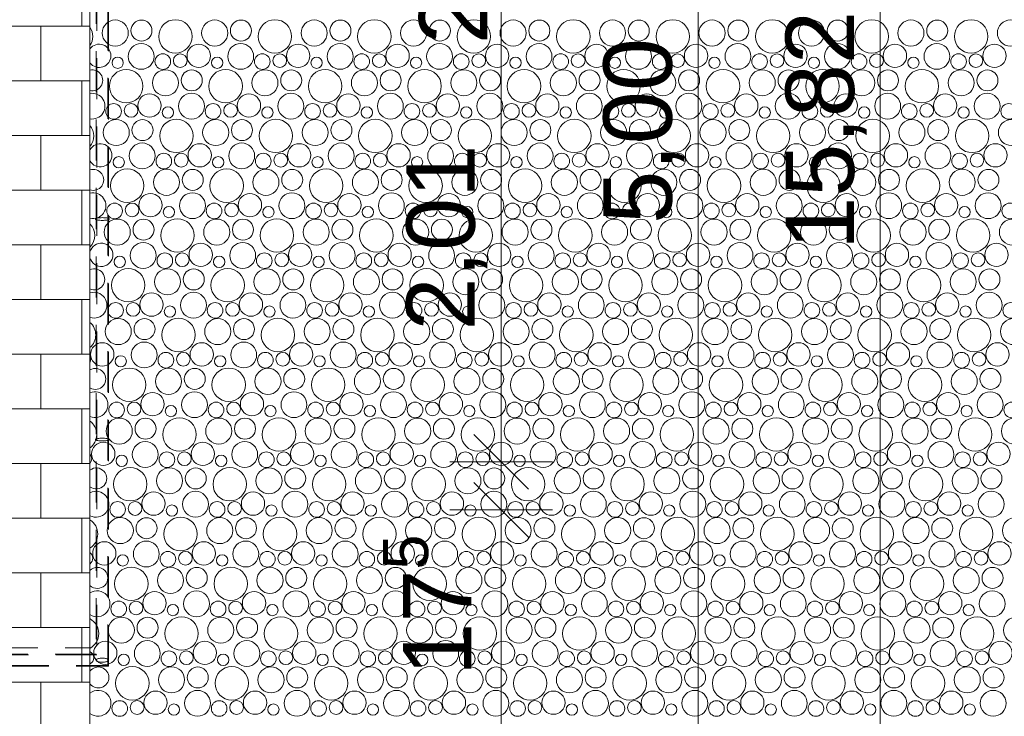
# Model space of a CAD drawing. Header units: metres. Extents: x -167 to 262, y -186 to 508.
# Tile 182 of 256: x 59.21 to 62.81, y 33.95 to 36.5. Entities that reach past the tile are written whole.
import ezdxf

# ---------------------------------------------------------------- set-up
doc = ezdxf.new("R2010")
doc.units = ezdxf.units.M
doc.header["$MEASUREMENT"] = 0
doc.linetypes.add('Punktlinie eng', pattern=[0.025, 0, -0.025])
doc.linetypes.add('Strichlinie eng', pattern=[0.23, 0.15, -0.08])
for name, color, linetype in [('20 Decke', 7, 'Continuous'), ('40 Absturzsicherung', 7, 'Continuous'), ('60 Auffüllung', 7, 'Continuous'), ('94 Genehmigungsplanung Bemaßung', 7, 'Continuous')]:
    doc.layers.add(name, color=color, linetype=linetype)
doc.styles.add('ERSTELLTER_STIL_1', font='arial.ttf')
doc.dimstyles.new('ERSTELLTER_STIL__2', dxfattribs={"dimtxt": 0.25, "dimasz": 0.19, "dimexe": 0.18, "dimexo": 0.1, "dimgap": 0, "dimtad": 1, "dimzin": 0, "dimdsep": 46, "dimtxsty": 'ERSTELLTER_STIL_1', "dimblk": 'ARROWHEAD_6', "dimblk1": 'ARROWHEAD_6', "dimblk2": 'ARROWHEAD_6', "dimcen": 0.09, "dimclrd": 7, "dimclre": 7, "dimclrt": 7, "dimazin": 0, "dimtfac": 1, "dimtdec": 4, "dimtmove": 0, "dimatfit": 3, "dimfxl": 1, "dimtolj": 1, "dimtzin": 0, "dimarcsym": 0})

# ---------------------------------------------------------------- blocks, each defined once
blk = doc.blocks.new('*X54', base_point=(27236.1321, 33357.279))
at = {"layer": '60 Auffüllung', "color": 7, "linetype": 'Continuous', "lineweight": 18, "true_color": 0xefefef}
for centre, radius in [((59.5548, 36.454), 0.0477), ((59.6508, 36.4628), 0.0384), ((59.7749, 36.4416), 0.0612), ((59.9185, 36.454), 0.0477), ((60.0145, 36.4628), 0.0384), ((60.1386, 36.4416), 0.0612), ((60.2822, 36.454), 0.0477), ((60.3782, 36.4628), 0.0384), ((60.5023, 36.4416), 0.0612), ((60.6459, 36.454), 0.0477), ((60.7419, 36.4628), 0.0384), ((60.866, 36.4416), 0.0612), ((61.0096, 36.454), 0.0477), ((61.1056, 36.4628), 0.0384), ((61.2297, 36.4416), 0.0612), ((61.3733, 36.454), 0.0477), ((61.4693, 36.4628), 0.0384), ((61.5935, 36.4416), 0.0612), ((61.737, 36.454), 0.0477), ((61.8331, 36.4628), 0.0384), ((61.9572, 36.4416), 0.0612), ((62.1007, 36.454), 0.0477), ((62.1968, 36.4628), 0.0384), ((62.3209, 36.4416), 0.0612), ((62.4644, 36.454), 0.0477), ((62.5605, 36.4628), 0.0384), ((62.6846, 36.4416), 0.0612), ((62.8281, 36.454), 0.0477), ((59.6498, 36.3685), 0.0473), ((59.86, 36.3706), 0.0426), ((60.0135, 36.3685), 0.0473), ((60.2237, 36.3706), 0.0426), ((60.3772, 36.3685), 0.0473), ((60.5874, 36.3706), 0.0426), ((60.7409, 36.3685), 0.0473), ((60.9511, 36.3706), 0.0426), ((61.1046, 36.3685), 0.0473), ((61.3149, 36.3706), 0.0426), ((61.4683, 36.3685), 0.0473), ((61.6786, 36.3706), 0.0426), ((61.832, 36.3685), 0.0473), ((62.0423, 36.3706), 0.0426), ((62.1957, 36.3685), 0.0473), ((62.406, 36.3706), 0.0426), ((62.5595, 36.3685), 0.0473), ((62.7697, 36.3706), 0.0426), ((59.5637, 36.3452), 0.0207), ((59.7288, 36.3494), 0.0286), ((59.7926, 36.3529), 0.0251), ((59.9274, 36.3452), 0.0207), ((60.0925, 36.3494), 0.0286), ((60.1564, 36.3529), 0.0251), ((60.2911, 36.3452), 0.0207), ((60.4562, 36.3494), 0.0286), ((60.5201, 36.3529), 0.0251), ((60.6548, 36.3452), 0.0207), ((60.8199, 36.3494), 0.0286), ((60.8838, 36.3529), 0.0251), ((61.0185, 36.3452), 0.0207), ((61.1837, 36.3494), 0.0286), ((61.2475, 36.3529), 0.0251), ((61.3822, 36.3452), 0.0207), ((61.5474, 36.3494), 0.0286), ((61.6112, 36.3529), 0.0251), ((61.7459, 36.3452), 0.0207), ((61.9111, 36.3494), 0.0286), ((61.9749, 36.3529), 0.0251), ((62.1096, 36.3452), 0.0207), ((62.2748, 36.3494), 0.0286), ((62.3386, 36.3529), 0.0251), ((62.4733, 36.3452), 0.0207), ((62.6385, 36.3494), 0.0286), ((62.7023, 36.3529), 0.0251), ((59.5949, 36.2596), 0.0612), ((59.7385, 36.272), 0.0477), ((59.8345, 36.2808), 0.0384), ((59.9586, 36.2596), 0.0612), ((60.1022, 36.272), 0.0477), ((60.1982, 36.2808), 0.0384), ((60.3223, 36.2596), 0.0612), ((60.4659, 36.272), 0.0477), ((60.5619, 36.2808), 0.0384), ((60.686, 36.2596), 0.0612), ((60.8296, 36.272), 0.0477), ((60.9256, 36.2808), 0.0384), ((61.0497, 36.2596), 0.0612), ((61.1933, 36.272), 0.0477), ((61.2893, 36.2808), 0.0384), ((61.4135, 36.2596), 0.0612), ((61.557, 36.272), 0.0477), ((61.6531, 36.2808), 0.0384), ((61.7772, 36.2596), 0.0612), ((61.9207, 36.272), 0.0477), ((62.0168, 36.2808), 0.0384), ((62.1409, 36.2596), 0.0612), ((62.2844, 36.272), 0.0477), ((62.3805, 36.2808), 0.0384), ((62.5046, 36.2596), 0.0612), ((62.6481, 36.272), 0.0477), ((62.7442, 36.2808), 0.0384), ((59.68, 36.1887), 0.0426), ((59.8335, 36.1865), 0.0473), ((60.0437, 36.1887), 0.0426), ((60.1972, 36.1865), 0.0473), ((60.4074, 36.1887), 0.0426), ((60.5609, 36.1865), 0.0473), ((60.7711, 36.1887), 0.0426), ((60.9246, 36.1865), 0.0473), ((61.1349, 36.1887), 0.0426), ((61.2883, 36.1865), 0.0473), ((61.4986, 36.1887), 0.0426), ((61.652, 36.1865), 0.0473), ((61.8623, 36.1887), 0.0426), ((62.0157, 36.1865), 0.0473), ((62.226, 36.1887), 0.0426), ((62.3795, 36.1865), 0.0473), ((62.5897, 36.1887), 0.0426), ((62.7432, 36.1865), 0.0473), ((59.5488, 36.1674), 0.0286), ((59.6126, 36.1709), 0.0251), ((59.9125, 36.1674), 0.0286), ((59.9764, 36.1709), 0.0251), ((60.2762, 36.1674), 0.0286), ((60.3401, 36.1709), 0.0251), ((60.6399, 36.1674), 0.0286), ((60.7038, 36.1709), 0.0251), ((61.0037, 36.1674), 0.0286), ((61.0675, 36.1709), 0.0251), ((61.3674, 36.1674), 0.0286), ((61.4312, 36.1709), 0.0251), ((61.7311, 36.1674), 0.0286), ((61.7949, 36.1709), 0.0251), ((62.0948, 36.1674), 0.0286), ((62.1586, 36.1709), 0.0251), ((62.4585, 36.1674), 0.0286), ((62.5223, 36.1709), 0.0251), ((62.8222, 36.1674), 0.0286), ((59.7474, 36.1632), 0.0207), ((60.1111, 36.1632), 0.0207), ((60.4748, 36.1632), 0.0207), ((60.8385, 36.1632), 0.0207), ((61.2022, 36.1632), 0.0207), ((61.5659, 36.1632), 0.0207), ((61.9296, 36.1632), 0.0207), ((62.2933, 36.1632), 0.0207), ((62.6571, 36.1632), 0.0207), ((59.5585, 36.09), 0.0477), ((59.6545, 36.0988), 0.0384), ((59.7786, 36.0776), 0.0612), ((59.9222, 36.09), 0.0477), ((60.0182, 36.0988), 0.0384), ((60.1423, 36.0776), 0.0612), ((60.2859, 36.09), 0.0477), ((60.3819, 36.0988), 0.0384), ((60.506, 36.0776), 0.0612), ((60.6496, 36.09), 0.0477), ((60.7456, 36.0988), 0.0384), ((60.8697, 36.0776), 0.0612), ((61.0133, 36.09), 0.0477), ((61.1093, 36.0988), 0.0384), ((61.2335, 36.0776), 0.0612), ((61.377, 36.09), 0.0477), ((61.4731, 36.0988), 0.0384), ((61.5972, 36.0776), 0.0612), ((61.7407, 36.09), 0.0477), ((61.8368, 36.0988), 0.0384), ((61.9609, 36.0776), 0.0612), ((62.1044, 36.09), 0.0477), ((62.2005, 36.0988), 0.0384), ((62.3246, 36.0776), 0.0612), ((62.4681, 36.09), 0.0477), ((62.5642, 36.0988), 0.0384), ((62.6883, 36.0776), 0.0612), ((62.8319, 36.09), 0.0477), ((59.6535, 36.0045), 0.0473), ((59.8637, 36.0067), 0.0426), ((60.0172, 36.0045), 0.0473), ((60.2274, 36.0067), 0.0426), ((60.3809, 36.0045), 0.0473), ((60.5911, 36.0067), 0.0426), ((60.7446, 36.0045), 0.0473), ((60.9549, 36.0067), 0.0426), ((61.1083, 36.0045), 0.0473), ((61.3186, 36.0067), 0.0426), ((61.472, 36.0045), 0.0473), ((61.6823, 36.0067), 0.0426), ((61.8357, 36.0045), 0.0473), ((62.046, 36.0067), 0.0426), ((62.1995, 36.0045), 0.0473), ((62.4097, 36.0067), 0.0426), ((62.5632, 36.0045), 0.0473), ((62.7734, 36.0067), 0.0426), ((59.7325, 35.9854), 0.0286), ((59.7964, 35.9889), 0.0251), ((60.0962, 35.9854), 0.0286), ((60.1601, 35.9889), 0.0251), ((60.4599, 35.9854), 0.0286), ((60.5238, 35.9889), 0.0251), ((60.8237, 35.9854), 0.0286), ((60.8875, 35.9889), 0.0251), ((61.1874, 35.9854), 0.0286), ((61.2512, 35.9889), 0.0251), ((61.5511, 35.9854), 0.0286), ((61.6149, 35.9889), 0.0251), ((61.9148, 35.9854), 0.0286), ((61.9786, 35.9889), 0.0251), ((62.2785, 35.9854), 0.0286), ((62.3423, 35.9889), 0.0251), ((62.6422, 35.9854), 0.0286), ((62.706, 35.9889), 0.0251), ((59.5674, 35.9812), 0.0207), ((59.9311, 35.9812), 0.0207), ((60.2948, 35.9812), 0.0207), ((60.6585, 35.9812), 0.0207), ((61.0222, 35.9812), 0.0207), ((61.3859, 35.9812), 0.0207), ((61.7496, 35.9812), 0.0207), ((62.1133, 35.9812), 0.0207), ((62.4771, 35.9812), 0.0207), ((59.5986, 35.8956), 0.0612), ((59.7422, 35.908), 0.0477), ((59.8382, 35.9169), 0.0384), ((59.9623, 35.8956), 0.0612), ((60.1059, 35.908), 0.0477), ((60.2019, 35.9169), 0.0384), ((60.326, 35.8956), 0.0612), ((60.4696, 35.908), 0.0477), ((60.5656, 35.9169), 0.0384), ((60.6897, 35.8956), 0.0612), ((60.8333, 35.908), 0.0477), ((60.9293, 35.9169), 0.0384), ((61.0535, 35.8956), 0.0612), ((61.197, 35.908), 0.0477), ((61.2931, 35.9169), 0.0384), ((61.4172, 35.8956), 0.0612), ((61.5607, 35.908), 0.0477), ((61.6568, 35.9169), 0.0384), ((61.7809, 35.8956), 0.0612), ((61.9244, 35.908), 0.0477), ((62.0205, 35.9169), 0.0384), ((62.1446, 35.8956), 0.0612), ((62.2881, 35.908), 0.0477), ((62.3842, 35.9169), 0.0384), ((62.5083, 35.8956), 0.0612), ((62.6519, 35.908), 0.0477), ((62.7479, 35.9169), 0.0384), ((59.6837, 35.8247), 0.0426), ((59.8372, 35.8225), 0.0473), ((60.0474, 35.8247), 0.0426), ((60.2009, 35.8225), 0.0473), ((60.4111, 35.8247), 0.0426), ((60.5646, 35.8225), 0.0473), ((60.7749, 35.8247), 0.0426), ((60.9283, 35.8225), 0.0473), ((61.1386, 35.8247), 0.0426), ((61.292, 35.8225), 0.0473), ((61.5023, 35.8247), 0.0426), ((61.6557, 35.8225), 0.0473), ((61.866, 35.8247), 0.0426), ((62.0195, 35.8225), 0.0473), ((62.2297, 35.8247), 0.0426), ((62.3832, 35.8225), 0.0473), ((62.5934, 35.8247), 0.0426), ((62.7469, 35.8225), 0.0473), ((59.5525, 35.8034), 0.0286), ((59.6164, 35.8069), 0.0251), ((59.9162, 35.8034), 0.0286), ((59.9801, 35.8069), 0.0251), ((60.2799, 35.8034), 0.0286), ((60.3438, 35.8069), 0.0251), ((60.6437, 35.8034), 0.0286), ((60.7075, 35.8069), 0.0251), ((61.0074, 35.8034), 0.0286), ((61.0712, 35.8069), 0.0251), ((61.3711, 35.8034), 0.0286), ((61.4349, 35.8069), 0.0251), ((61.7348, 35.8034), 0.0286), ((61.7986, 35.8069), 0.0251), ((62.0985, 35.8034), 0.0286), ((62.1623, 35.8069), 0.0251), ((62.4622, 35.8034), 0.0286), ((62.526, 35.8069), 0.0251), ((62.8259, 35.8034), 0.0286), ((59.7511, 35.7992), 0.0207), ((60.1148, 35.7992), 0.0207), ((60.4785, 35.7992), 0.0207), ((60.8422, 35.7992), 0.0207), ((61.2059, 35.7992), 0.0207), ((61.5696, 35.7992), 0.0207), ((61.9333, 35.7992), 0.0207), ((62.2971, 35.7992), 0.0207), ((62.6608, 35.7992), 0.0207), ((59.5622, 35.726), 0.0477), ((59.6582, 35.7349), 0.0384), ((59.7823, 35.7136), 0.0612), ((59.9259, 35.726), 0.0477), ((60.0219, 35.7349), 0.0384), ((60.146, 35.7136), 0.0612), ((60.2896, 35.726), 0.0477), ((60.3856, 35.7349), 0.0384), ((60.5097, 35.7136), 0.0612), ((60.6533, 35.726), 0.0477), ((60.7493, 35.7349), 0.0384), ((60.8735, 35.7136), 0.0612), ((61.017, 35.726), 0.0477), ((61.1131, 35.7349), 0.0384), ((61.2372, 35.7136), 0.0612), ((61.3807, 35.726), 0.0477), ((61.4768, 35.7349), 0.0384), ((61.6009, 35.7136), 0.0612), ((61.7444, 35.726), 0.0477), ((61.8405, 35.7349), 0.0384), ((61.9646, 35.7136), 0.0612), ((62.1081, 35.726), 0.0477), ((62.2042, 35.7349), 0.0384), ((62.3283, 35.7136), 0.0612), ((62.4719, 35.726), 0.0477), ((62.5679, 35.7349), 0.0384), ((62.692, 35.7136), 0.0612), ((62.8356, 35.726), 0.0477), ((59.6572, 35.6405), 0.0473), ((59.8674, 35.6427), 0.0426), ((60.0209, 35.6405), 0.0473), ((60.2311, 35.6427), 0.0426), ((60.3846, 35.6405), 0.0473), ((60.5949, 35.6427), 0.0426), ((60.7483, 35.6405), 0.0473), ((60.9586, 35.6427), 0.0426), ((61.112, 35.6405), 0.0473), ((61.3223, 35.6427), 0.0426), ((61.4757, 35.6405), 0.0473), ((61.686, 35.6427), 0.0426), ((61.8395, 35.6405), 0.0473), ((62.0497, 35.6427), 0.0426), ((62.2032, 35.6405), 0.0473), ((62.4134, 35.6427), 0.0426), ((62.5669, 35.6405), 0.0473), ((62.7771, 35.6427), 0.0426), ((59.7362, 35.6214), 0.0286), ((59.8001, 35.6249), 0.0251), ((60.0999, 35.6214), 0.0286), ((60.1638, 35.6249), 0.0251), ((60.4637, 35.6214), 0.0286), ((60.5275, 35.6249), 0.0251), ((60.8274, 35.6214), 0.0286), ((60.8912, 35.6249), 0.0251), ((61.1911, 35.6214), 0.0286), ((61.2549, 35.6249), 0.0251), ((61.5548, 35.6214), 0.0286), ((61.6186, 35.6249), 0.0251), ((61.9185, 35.6214), 0.0286), ((61.9823, 35.6249), 0.0251), ((62.2822, 35.6214), 0.0286), ((62.346, 35.6249), 0.0251), ((62.6459, 35.6214), 0.0286), ((62.7097, 35.6249), 0.0251), ((59.5711, 35.6172), 0.0207), ((59.9348, 35.6172), 0.0207), ((60.2985, 35.6172), 0.0207), ((60.6622, 35.6172), 0.0207), ((61.0259, 35.6172), 0.0207), ((61.3896, 35.6172), 0.0207), ((61.7533, 35.6172), 0.0207), ((62.1171, 35.6172), 0.0207), ((62.4808, 35.6172), 0.0207), ((59.6023, 35.5316), 0.0612), ((59.7459, 35.544), 0.0477), ((59.8419, 35.5529), 0.0384), ((59.966, 35.5316), 0.0612), ((60.1096, 35.544), 0.0477), ((60.2056, 35.5529), 0.0384), ((60.3297, 35.5316), 0.0612), ((60.4733, 35.544), 0.0477), ((60.5693, 35.5529), 0.0384), ((60.6935, 35.5316), 0.0612), ((60.837, 35.544), 0.0477), ((60.9331, 35.5529), 0.0384), ((61.0572, 35.5316), 0.0612), ((61.2007, 35.544), 0.0477), ((61.2968, 35.5529), 0.0384), ((61.4209, 35.5316), 0.0612), ((61.5644, 35.544), 0.0477), ((61.6605, 35.5529), 0.0384), ((61.7846, 35.5316), 0.0612), ((61.9281, 35.544), 0.0477), ((62.0242, 35.5529), 0.0384), ((62.1483, 35.5316), 0.0612), ((62.2919, 35.544), 0.0477), ((62.3879, 35.5529), 0.0384), ((62.512, 35.5316), 0.0612), ((62.6556, 35.544), 0.0477), ((62.7516, 35.5529), 0.0384), ((59.6874, 35.4607), 0.0426), ((59.8409, 35.4585), 0.0473), ((60.0511, 35.4607), 0.0426), ((60.2046, 35.4585), 0.0473), ((60.4149, 35.4607), 0.0426), ((60.5683, 35.4585), 0.0473), ((60.7786, 35.4607), 0.0426), ((60.932, 35.4585), 0.0473), ((61.1423, 35.4607), 0.0426), ((61.2957, 35.4585), 0.0473), ((61.506, 35.4607), 0.0426), ((61.6595, 35.4585), 0.0473), ((61.8697, 35.4607), 0.0426), ((62.0232, 35.4585), 0.0473), ((62.2334, 35.4607), 0.0426), ((62.3869, 35.4585), 0.0473), ((62.5971, 35.4607), 0.0426), ((62.7506, 35.4585), 0.0473), ((59.5562, 35.4394), 0.0286), ((59.6201, 35.4429), 0.0251), ((59.9199, 35.4394), 0.0286), ((59.9838, 35.4429), 0.0251), ((60.2837, 35.4394), 0.0286), ((60.3475, 35.4429), 0.0251), ((60.6474, 35.4394), 0.0286), ((60.7112, 35.4429), 0.0251), ((61.0111, 35.4394), 0.0286), ((61.0749, 35.4429), 0.0251), ((61.3748, 35.4394), 0.0286), ((61.4386, 35.4429), 0.0251), ((61.7385, 35.4394), 0.0286), ((61.8023, 35.4429), 0.0251), ((62.1022, 35.4394), 0.0286), ((62.166, 35.4429), 0.0251), ((62.4659, 35.4394), 0.0286), ((62.5297, 35.4429), 0.0251), ((62.8296, 35.4394), 0.0286), ((59.7548, 35.4352), 0.0207), ((60.1185, 35.4352), 0.0207), ((60.4822, 35.4352), 0.0207), ((60.8459, 35.4352), 0.0207), ((61.2096, 35.4352), 0.0207), ((61.5733, 35.4352), 0.0207), ((61.9371, 35.4352), 0.0207), ((62.3008, 35.4352), 0.0207), ((62.6645, 35.4352), 0.0207), ((59.5659, 35.362), 0.0477), ((59.6619, 35.3709), 0.0384), ((59.786, 35.3496), 0.0612), ((59.9296, 35.362), 0.0477), ((60.0256, 35.3709), 0.0384), ((60.1497, 35.3496), 0.0612), ((60.2933, 35.362), 0.0477), ((60.3893, 35.3709), 0.0384), ((60.5135, 35.3496), 0.0612), ((60.657, 35.362), 0.0477), ((60.7531, 35.3709), 0.0384), ((60.8772, 35.3496), 0.0612), ((61.0207, 35.362), 0.0477), ((61.1168, 35.3709), 0.0384), ((61.2409, 35.3496), 0.0612), ((61.3844, 35.362), 0.0477), ((61.4805, 35.3709), 0.0384), ((61.6046, 35.3496), 0.0612), ((61.7481, 35.362), 0.0477), ((61.8442, 35.3709), 0.0384), ((61.9683, 35.3496), 0.0612), ((62.1119, 35.362), 0.0477), ((62.2079, 35.3709), 0.0384), ((62.332, 35.3496), 0.0612), ((62.4756, 35.362), 0.0477), ((62.5716, 35.3709), 0.0384), ((62.6957, 35.3496), 0.0612), ((62.8393, 35.362), 0.0477), ((59.5074, 35.2787), 0.0426), ((59.6609, 35.2765), 0.0473), ((59.8711, 35.2787), 0.0426), ((60.0246, 35.2765), 0.0473), ((60.2349, 35.2787), 0.0426), ((60.3883, 35.2765), 0.0473), ((60.5986, 35.2787), 0.0426), ((60.752, 35.2765), 0.0473), ((60.9623, 35.2787), 0.0426), ((61.1157, 35.2765), 0.0473), ((61.326, 35.2787), 0.0426), ((61.4795, 35.2765), 0.0473), ((61.6897, 35.2787), 0.0426), ((61.8432, 35.2765), 0.0473), ((62.0534, 35.2787), 0.0426), ((62.2069, 35.2765), 0.0473), ((62.4171, 35.2787), 0.0426), ((62.5706, 35.2765), 0.0473), ((62.7808, 35.2787), 0.0426), ((59.7399, 35.2574), 0.0286), ((59.8038, 35.2609), 0.0251), ((60.1037, 35.2574), 0.0286), ((60.1675, 35.2609), 0.0251), ((60.4674, 35.2574), 0.0286), ((60.5312, 35.2609), 0.0251), ((60.8311, 35.2574), 0.0286), ((60.8949, 35.2609), 0.0251), ((61.1948, 35.2574), 0.0286), ((61.2586, 35.2609), 0.0251), ((61.5585, 35.2574), 0.0286), ((61.6223, 35.2609), 0.0251), ((61.9222, 35.2574), 0.0286), ((61.986, 35.2609), 0.0251), ((62.2859, 35.2574), 0.0286), ((62.3497, 35.2609), 0.0251), ((62.6496, 35.2574), 0.0286), ((62.7134, 35.2609), 0.0251), ((59.5748, 35.2532), 0.0207), ((59.9385, 35.2532), 0.0207), ((60.3022, 35.2532), 0.0207), ((60.6659, 35.2532), 0.0207), ((61.0296, 35.2532), 0.0207), ((61.3933, 35.2532), 0.0207), ((61.7571, 35.2532), 0.0207), ((62.1208, 35.2532), 0.0207), ((62.4845, 35.2532), 0.0207), ((59.606, 35.1676), 0.0612), ((59.7496, 35.18), 0.0477), ((59.8456, 35.1889), 0.0384), ((59.9697, 35.1676), 0.0612), ((60.1133, 35.18), 0.0477), ((60.2093, 35.1889), 0.0384), ((60.3335, 35.1676), 0.0612), ((60.477, 35.18), 0.0477), ((60.5731, 35.1889), 0.0384), ((60.6972, 35.1676), 0.0612), ((60.8407, 35.18), 0.0477), ((60.9368, 35.1889), 0.0384), ((61.0609, 35.1676), 0.0612), ((61.2044, 35.18), 0.0477), ((61.3005, 35.1889), 0.0384), ((61.4246, 35.1676), 0.0612), ((61.5681, 35.18), 0.0477), ((61.6642, 35.1889), 0.0384), ((61.7883, 35.1676), 0.0612), ((61.9319, 35.18), 0.0477), ((62.0279, 35.1889), 0.0384), ((62.152, 35.1676), 0.0612), ((62.2956, 35.18), 0.0477), ((62.3916, 35.1889), 0.0384), ((62.5157, 35.1676), 0.0612), ((62.6593, 35.18), 0.0477), ((62.7553, 35.1889), 0.0384), ((59.8446, 35.0945), 0.0473), ((60.2083, 35.0945), 0.0473), ((60.572, 35.0945), 0.0473), ((60.9357, 35.0945), 0.0473), ((61.2995, 35.0945), 0.0473), ((61.6632, 35.0945), 0.0473), ((62.0269, 35.0945), 0.0473), ((62.3906, 35.0945), 0.0473), ((62.7543, 35.0945), 0.0473), ((59.6911, 35.0967), 0.0426), ((60.0549, 35.0967), 0.0426), ((60.4186, 35.0967), 0.0426), ((60.7823, 35.0967), 0.0426), ((61.146, 35.0967), 0.0426), ((61.5097, 35.0967), 0.0426), ((61.8734, 35.0967), 0.0426), ((62.2371, 35.0967), 0.0426), ((62.6008, 35.0967), 0.0426), ((59.5599, 35.0754), 0.0286), ((59.6238, 35.0789), 0.0251), ((59.7585, 35.0713), 0.0207), ((59.9237, 35.0754), 0.0286), ((59.9875, 35.0789), 0.0251), ((60.1222, 35.0713), 0.0207), ((60.2874, 35.0754), 0.0286), ((60.3512, 35.0789), 0.0251), ((60.4859, 35.0713), 0.0207), ((60.6511, 35.0754), 0.0286), ((60.7149, 35.0789), 0.0251), ((60.8496, 35.0713), 0.0207), ((61.0148, 35.0754), 0.0286), ((61.0786, 35.0789), 0.0251), ((61.2133, 35.0713), 0.0207), ((61.3785, 35.0754), 0.0286), ((61.4423, 35.0789), 0.0251), ((61.5771, 35.0713), 0.0207), ((61.7422, 35.0754), 0.0286), ((61.806, 35.0789), 0.0251), ((61.9408, 35.0713), 0.0207), ((62.1059, 35.0754), 0.0286), ((62.1697, 35.0789), 0.0251), ((62.3045, 35.0713), 0.0207), ((62.4696, 35.0754), 0.0286), ((62.5334, 35.0789), 0.0251), ((62.6682, 35.0713), 0.0207), ((62.8333, 35.0754), 0.0286), ((59.5696, 34.9981), 0.0477), ((59.6656, 35.0069), 0.0384), ((59.7897, 34.9856), 0.0612), ((59.9333, 34.9981), 0.0477), ((60.0293, 35.0069), 0.0384), ((60.1535, 34.9856), 0.0612), ((60.297, 34.9981), 0.0477), ((60.3931, 35.0069), 0.0384), ((60.5172, 34.9856), 0.0612), ((60.6607, 34.9981), 0.0477), ((60.7568, 35.0069), 0.0384), ((60.8809, 34.9856), 0.0612), ((61.0244, 34.9981), 0.0477), ((61.1205, 35.0069), 0.0384), ((61.2446, 34.9856), 0.0612), ((61.3881, 34.9981), 0.0477), ((61.4842, 35.0069), 0.0384), ((61.6083, 34.9856), 0.0612), ((61.7519, 34.9981), 0.0477), ((61.8479, 35.0069), 0.0384), ((61.972, 34.9856), 0.0612), ((62.1156, 34.9981), 0.0477), ((62.2116, 35.0069), 0.0384), ((62.3357, 34.9856), 0.0612), ((62.4793, 34.9981), 0.0477), ((62.5753, 35.0069), 0.0384), ((62.6994, 34.9856), 0.0612), ((62.843, 34.9981), 0.0477), ((59.5111, 34.9147), 0.0426), ((59.6646, 34.9125), 0.0473), ((59.8749, 34.9147), 0.0426), ((60.0283, 34.9125), 0.0473), ((60.2386, 34.9147), 0.0426), ((60.392, 34.9125), 0.0473), ((60.6023, 34.9147), 0.0426), ((60.7557, 34.9125), 0.0473), ((60.966, 34.9147), 0.0426), ((61.1195, 34.9125), 0.0473), ((61.3297, 34.9147), 0.0426), ((61.4832, 34.9125), 0.0473), ((61.6934, 34.9147), 0.0426), ((61.8469, 34.9125), 0.0473), ((62.0571, 34.9147), 0.0426), ((62.2106, 34.9125), 0.0473), ((62.4208, 34.9147), 0.0426), ((62.5743, 34.9125), 0.0473), ((62.7845, 34.9147), 0.0426), ((59.5785, 34.8893), 0.0207), ((59.7437, 34.8934), 0.0286), ((59.8075, 34.8969), 0.0251), ((59.9422, 34.8893), 0.0207), ((60.1074, 34.8934), 0.0286), ((60.1712, 34.8969), 0.0251), ((60.3059, 34.8893), 0.0207), ((60.4711, 34.8934), 0.0286), ((60.5349, 34.8969), 0.0251), ((60.6696, 34.8893), 0.0207), ((60.8348, 34.8934), 0.0286), ((60.8986, 34.8969), 0.0251), ((61.0333, 34.8893), 0.0207), ((61.1985, 34.8934), 0.0286), ((61.2623, 34.8969), 0.0251), ((61.3971, 34.8893), 0.0207), ((61.5622, 34.8934), 0.0286), ((61.626, 34.8969), 0.0251), ((61.7608, 34.8893), 0.0207), ((61.9259, 34.8934), 0.0286), ((61.9897, 34.8969), 0.0251), ((62.1245, 34.8893), 0.0207), ((62.2896, 34.8934), 0.0286), ((62.3534, 34.8969), 0.0251), ((62.4882, 34.8893), 0.0207), ((62.6533, 34.8934), 0.0286), ((62.7171, 34.8969), 0.0251), ((59.6097, 34.8036), 0.0612), ((59.7533, 34.8161), 0.0477), ((59.8493, 34.8249), 0.0384), ((59.9735, 34.8036), 0.0612), ((60.117, 34.8161), 0.0477), ((60.2131, 34.8249), 0.0384), ((60.3372, 34.8036), 0.0612), ((60.4807, 34.8161), 0.0477), ((60.5768, 34.8249), 0.0384), ((60.7009, 34.8036), 0.0612), ((60.8444, 34.8161), 0.0477), ((60.9405, 34.8249), 0.0384), ((61.0646, 34.8036), 0.0612), ((61.2081, 34.8161), 0.0477), ((61.3042, 34.8249), 0.0384), ((61.4283, 34.8036), 0.0612), ((61.5719, 34.8161), 0.0477), ((61.6679, 34.8249), 0.0384), ((61.792, 34.8036), 0.0612), ((61.9356, 34.8161), 0.0477), ((62.0316, 34.8249), 0.0384), ((62.1557, 34.8036), 0.0612), ((62.2993, 34.8161), 0.0477), ((62.3953, 34.8249), 0.0384), ((62.5194, 34.8036), 0.0612), ((62.663, 34.8161), 0.0477), ((62.759, 34.8249), 0.0384), ((59.6949, 34.7327), 0.0426), ((59.8483, 34.7305), 0.0473), ((60.0586, 34.7327), 0.0426), ((60.212, 34.7305), 0.0473), ((60.4223, 34.7327), 0.0426), ((60.5757, 34.7305), 0.0473), ((60.786, 34.7327), 0.0426), ((60.9395, 34.7305), 0.0473), ((61.1497, 34.7327), 0.0426), ((61.3032, 34.7305), 0.0473), ((61.5134, 34.7327), 0.0426), ((61.6669, 34.7305), 0.0473), ((61.8771, 34.7327), 0.0426), ((62.0306, 34.7305), 0.0473), ((62.2408, 34.7327), 0.0426), ((62.3943, 34.7305), 0.0473), ((62.6045, 34.7327), 0.0426), ((62.758, 34.7305), 0.0473), ((59.5637, 34.7114), 0.0286), ((59.6275, 34.715), 0.0251), ((59.7622, 34.7073), 0.0207), ((59.9274, 34.7114), 0.0286), ((59.9912, 34.715), 0.0251), ((60.1259, 34.7073), 0.0207), ((60.2911, 34.7114), 0.0286), ((60.3549, 34.715), 0.0251), ((60.4896, 34.7073), 0.0207), ((60.6548, 34.7114), 0.0286), ((60.7186, 34.715), 0.0251), ((60.8533, 34.7073), 0.0207), ((61.0185, 34.7114), 0.0286), ((61.0823, 34.715), 0.0251), ((61.2171, 34.7073), 0.0207), ((61.3822, 34.7114), 0.0286), ((61.446, 34.715), 0.0251), ((61.5808, 34.7073), 0.0207), ((61.7459, 34.7114), 0.0286), ((61.8097, 34.715), 0.0251), ((61.9445, 34.7073), 0.0207), ((62.1096, 34.7114), 0.0286), ((62.1734, 34.715), 0.0251), ((62.3082, 34.7073), 0.0207), ((62.4733, 34.7114), 0.0286), ((62.5371, 34.715), 0.0251), ((62.6719, 34.7073), 0.0207), ((59.5733, 34.6341), 0.0477), ((59.6693, 34.6429), 0.0384), ((59.7935, 34.6216), 0.0612), ((59.937, 34.6341), 0.0477), ((60.0331, 34.6429), 0.0384), ((60.1572, 34.6216), 0.0612), ((60.3007, 34.6341), 0.0477), ((60.3968, 34.6429), 0.0384), ((60.5209, 34.6216), 0.0612), ((60.6644, 34.6341), 0.0477), ((60.7605, 34.6429), 0.0384), ((60.8846, 34.6216), 0.0612), ((61.0281, 34.6341), 0.0477), ((61.1242, 34.6429), 0.0384), ((61.2483, 34.6216), 0.0612), ((61.3919, 34.6341), 0.0477), ((61.4879, 34.6429), 0.0384), ((61.612, 34.6216), 0.0612), ((61.7556, 34.6341), 0.0477), ((61.8516, 34.6429), 0.0384), ((61.9757, 34.6216), 0.0612), ((62.1193, 34.6341), 0.0477), ((62.2153, 34.6429), 0.0384), ((62.3394, 34.6216), 0.0612), ((62.483, 34.6341), 0.0477), ((62.579, 34.6429), 0.0384), ((62.7031, 34.6216), 0.0612), ((62.8467, 34.6341), 0.0477), ((59.5149, 34.5507), 0.0426), ((59.6683, 34.5485), 0.0473), ((59.8786, 34.5507), 0.0426), ((60.032, 34.5485), 0.0473), ((60.2423, 34.5507), 0.0426), ((60.3957, 34.5485), 0.0473), ((60.606, 34.5507), 0.0426), ((60.7595, 34.5485), 0.0473), ((60.9697, 34.5507), 0.0426), ((61.1232, 34.5485), 0.0473), ((61.3334, 34.5507), 0.0426), ((61.4869, 34.5485), 0.0473), ((61.6971, 34.5507), 0.0426), ((61.8506, 34.5485), 0.0473), ((62.0608, 34.5507), 0.0426), ((62.2143, 34.5485), 0.0473), ((62.4245, 34.5507), 0.0426), ((62.578, 34.5485), 0.0473), ((62.7882, 34.5507), 0.0426), ((59.5822, 34.5253), 0.0207), ((59.7474, 34.5294), 0.0286), ((59.8112, 34.533), 0.0251), ((59.9459, 34.5253), 0.0207), ((60.1111, 34.5294), 0.0286), ((60.1749, 34.533), 0.0251), ((60.3096, 34.5253), 0.0207), ((60.4748, 34.5294), 0.0286), ((60.5386, 34.533), 0.0251), ((60.6733, 34.5253), 0.0207), ((60.8385, 34.5294), 0.0286), ((60.9023, 34.533), 0.0251), ((61.0371, 34.5253), 0.0207), ((61.2022, 34.5294), 0.0286), ((61.266, 34.533), 0.0251), ((61.4008, 34.5253), 0.0207), ((61.5659, 34.5294), 0.0286), ((61.6297, 34.533), 0.0251), ((61.7645, 34.5253), 0.0207), ((61.9296, 34.5294), 0.0286), ((61.9934, 34.533), 0.0251), ((62.1282, 34.5253), 0.0207), ((62.2933, 34.5294), 0.0286), ((62.3571, 34.533), 0.0251), ((62.4919, 34.5253), 0.0207), ((62.657, 34.5294), 0.0286), ((62.7208, 34.533), 0.0251), ((59.6135, 34.4396), 0.0612), ((59.757, 34.4521), 0.0477), ((59.8531, 34.4609), 0.0384), ((59.9772, 34.4396), 0.0612), ((60.1207, 34.4521), 0.0477), ((60.2168, 34.4609), 0.0384), ((60.3409, 34.4396), 0.0612), ((60.4844, 34.4521), 0.0477), ((60.5805, 34.4609), 0.0384), ((60.7046, 34.4396), 0.0612), ((60.8481, 34.4521), 0.0477), ((60.9442, 34.4609), 0.0384), ((61.0683, 34.4396), 0.0612), ((61.2119, 34.4521), 0.0477), ((61.3079, 34.4609), 0.0384), ((61.432, 34.4396), 0.0612), ((61.5756, 34.4521), 0.0477), ((61.6716, 34.4609), 0.0384), ((61.7957, 34.4396), 0.0612), ((61.9393, 34.4521), 0.0477), ((62.0353, 34.4609), 0.0384), ((62.1594, 34.4396), 0.0612), ((62.303, 34.4521), 0.0477), ((62.399, 34.4609), 0.0384), ((62.5231, 34.4396), 0.0612), ((62.6667, 34.4521), 0.0477), ((62.7627, 34.4609), 0.0384), ((59.6986, 34.3687), 0.0426), ((59.852, 34.3665), 0.0473), ((60.0623, 34.3687), 0.0426), ((60.2157, 34.3665), 0.0473), ((60.426, 34.3687), 0.0426), ((60.5795, 34.3665), 0.0473), ((60.7897, 34.3687), 0.0426), ((60.9432, 34.3665), 0.0473), ((61.1534, 34.3687), 0.0426), ((61.3069, 34.3665), 0.0473), ((61.5171, 34.3687), 0.0426), ((61.6706, 34.3665), 0.0473), ((61.8808, 34.3687), 0.0426), ((62.0343, 34.3665), 0.0473), ((62.2445, 34.3687), 0.0426), ((62.398, 34.3665), 0.0473), ((62.6082, 34.3687), 0.0426), ((62.7617, 34.3665), 0.0473), ((59.5674, 34.3474), 0.0286), ((59.6312, 34.351), 0.0251), ((59.7659, 34.3433), 0.0207), ((59.9311, 34.3474), 0.0286), ((59.9949, 34.351), 0.0251), ((60.1296, 34.3433), 0.0207), ((60.2948, 34.3474), 0.0286), ((60.3586, 34.351), 0.0251), ((60.4933, 34.3433), 0.0207), ((60.6585, 34.3474), 0.0286), ((60.7223, 34.351), 0.0251), ((60.8571, 34.3433), 0.0207), ((61.0222, 34.3474), 0.0286), ((61.086, 34.351), 0.0251), ((61.2208, 34.3433), 0.0207), ((61.3859, 34.3474), 0.0286), ((61.4497, 34.351), 0.0251), ((61.5845, 34.3433), 0.0207), ((61.7496, 34.3474), 0.0286), ((61.8134, 34.351), 0.0251), ((61.9482, 34.3433), 0.0207), ((62.1133, 34.3474), 0.0286), ((62.1771, 34.351), 0.0251), ((62.3119, 34.3433), 0.0207), ((62.477, 34.3474), 0.0286), ((62.5408, 34.351), 0.0251), ((62.6756, 34.3433), 0.0207), ((59.577, 34.2701), 0.0477), ((59.6731, 34.2789), 0.0384), ((59.7972, 34.2576), 0.0612), ((59.9407, 34.2701), 0.0477), ((60.0368, 34.2789), 0.0384), ((60.1609, 34.2576), 0.0612), ((60.3044, 34.2701), 0.0477), ((60.4005, 34.2789), 0.0384), ((60.5246, 34.2576), 0.0612), ((60.6681, 34.2701), 0.0477), ((60.7642, 34.2789), 0.0384), ((60.8883, 34.2576), 0.0612), ((61.0319, 34.2701), 0.0477), ((61.1279, 34.2789), 0.0384), ((61.252, 34.2576), 0.0612), ((61.3956, 34.2701), 0.0477), ((61.4916, 34.2789), 0.0384), ((61.6157, 34.2576), 0.0612), ((61.7593, 34.2701), 0.0477), ((61.8553, 34.2789), 0.0384), ((61.9794, 34.2576), 0.0612), ((62.123, 34.2701), 0.0477), ((62.219, 34.2789), 0.0384), ((62.3431, 34.2576), 0.0612), ((62.4867, 34.2701), 0.0477), ((62.5827, 34.2789), 0.0384), ((62.7068, 34.2576), 0.0612), ((62.8504, 34.2701), 0.0477), ((59.5186, 34.1867), 0.0426), ((59.672, 34.1845), 0.0473), ((59.8823, 34.1867), 0.0426), ((60.0357, 34.1845), 0.0473), ((60.246, 34.1867), 0.0426), ((60.3995, 34.1845), 0.0473), ((60.6097, 34.1867), 0.0426), ((60.7632, 34.1845), 0.0473), ((60.9734, 34.1867), 0.0426), ((61.1269, 34.1845), 0.0473), ((61.3371, 34.1867), 0.0426), ((61.4906, 34.1845), 0.0473), ((61.7008, 34.1867), 0.0426), ((61.8543, 34.1845), 0.0473), ((62.0645, 34.1867), 0.0426), ((62.218, 34.1845), 0.0473), ((62.4282, 34.1867), 0.0426), ((62.5817, 34.1845), 0.0473), ((62.7919, 34.1867), 0.0426), ((59.5859, 34.1613), 0.0207), ((59.7511, 34.1654), 0.0286), ((59.8149, 34.169), 0.0251), ((59.9496, 34.1613), 0.0207), ((60.1148, 34.1654), 0.0286), ((60.1786, 34.169), 0.0251), ((60.3133, 34.1613), 0.0207), ((60.4785, 34.1654), 0.0286), ((60.5423, 34.169), 0.0251), ((60.6771, 34.1613), 0.0207), ((60.8422, 34.1654), 0.0286), ((60.906, 34.169), 0.0251), ((61.0408, 34.1613), 0.0207), ((61.2059, 34.1654), 0.0286), ((61.2697, 34.169), 0.0251), ((61.4045, 34.1613), 0.0207), ((61.5696, 34.1654), 0.0286), ((61.6334, 34.169), 0.0251), ((61.7682, 34.1613), 0.0207), ((61.9333, 34.1654), 0.0286), ((61.9971, 34.169), 0.0251), ((62.1319, 34.1613), 0.0207), ((62.297, 34.1654), 0.0286), ((62.3608, 34.169), 0.0251), ((62.4956, 34.1613), 0.0207), ((62.6607, 34.1654), 0.0286), ((62.7246, 34.169), 0.0251), ((59.6172, 34.0756), 0.0612), ((59.7607, 34.0881), 0.0477), ((59.8568, 34.0969), 0.0384), ((59.9809, 34.0756), 0.0612), ((60.1244, 34.0881), 0.0477), ((60.2205, 34.0969), 0.0384), ((60.3446, 34.0756), 0.0612), ((60.4881, 34.0881), 0.0477), ((60.5842, 34.0969), 0.0384), ((60.7083, 34.0756), 0.0612), ((60.8519, 34.0881), 0.0477), ((60.9479, 34.0969), 0.0384), ((61.072, 34.0756), 0.0612), ((61.2156, 34.0881), 0.0477), ((61.3116, 34.0969), 0.0384), ((61.4357, 34.0756), 0.0612), ((61.5793, 34.0881), 0.0477), ((61.6753, 34.0969), 0.0384), ((61.7994, 34.0756), 0.0612), ((61.943, 34.0881), 0.0477), ((62.039, 34.0969), 0.0384), ((62.1631, 34.0756), 0.0612), ((62.3067, 34.0881), 0.0477), ((62.4027, 34.0969), 0.0384), ((62.5268, 34.0756), 0.0612), ((62.6704, 34.0881), 0.0477), ((62.7664, 34.0969), 0.0384), ((59.7023, 34.0047), 0.0426), ((59.8557, 34.0025), 0.0473), ((60.066, 34.0047), 0.0426), ((60.2195, 34.0025), 0.0473), ((60.4297, 34.0047), 0.0426), ((60.5832, 34.0025), 0.0473), ((60.7934, 34.0047), 0.0426), ((60.9469, 34.0025), 0.0473), ((61.1571, 34.0047), 0.0426), ((61.3106, 34.0025), 0.0473), ((61.5208, 34.0047), 0.0426), ((61.6743, 34.0025), 0.0473), ((61.8845, 34.0047), 0.0426), ((62.038, 34.0025), 0.0473), ((62.2482, 34.0047), 0.0426), ((62.4017, 34.0025), 0.0473), ((62.6119, 34.0047), 0.0426), ((62.7654, 34.0025), 0.0473), ((59.5711, 33.9834), 0.0286), ((59.6349, 33.987), 0.0251), ((59.7696, 33.9793), 0.0207), ((59.9348, 33.9834), 0.0286), ((59.9986, 33.987), 0.0251), ((60.1333, 33.9793), 0.0207), ((60.2985, 33.9834), 0.0286), ((60.3623, 33.987), 0.0251), ((60.4971, 33.9793), 0.0207), ((60.6622, 33.9834), 0.0286), ((60.726, 33.987), 0.0251), ((60.8608, 33.9793), 0.0207), ((61.0259, 33.9834), 0.0286), ((61.0897, 33.987), 0.0251), ((61.2245, 33.9793), 0.0207), ((61.3896, 33.9834), 0.0286), ((61.4534, 33.987), 0.0251), ((61.5882, 33.9793), 0.0207), ((61.7533, 33.9834), 0.0286), ((61.8171, 33.987), 0.0251), ((61.9519, 33.9793), 0.0207), ((62.117, 33.9834), 0.0286), ((62.1808, 33.987), 0.0251), ((62.3156, 33.9793), 0.0207), ((62.4807, 33.9834), 0.0286), ((62.5446, 33.987), 0.0251), ((62.6793, 33.9793), 0.0207)]:
    blk.add_circle(centre, radius, dxfattribs=at)
for centre, radius, start, end in [((59.4112, 36.4416), 0.0612, 326.9033, 33.0967), ((59.4963, 36.3706), 0.0426, 217.3589, 142.6411), ((59.4708, 36.2808), 0.0384, 257.475, 102.525), ((59.4698, 36.1865), 0.0473, 261.1249, 98.8751), ((59.4149, 36.0776), 0.0612, 321.0031, 38.9969), ((59.5, 36.0067), 0.0426, 208.1176, 151.8824), ((59.4745, 35.9169), 0.0384, 251.7278, 108.2722), ((59.4735, 35.8225), 0.0473, 256.5468, 103.4532), ((59.4186, 35.7136), 0.0612, 315.7754, 44.2246), ((59.5037, 35.6427), 0.0426, 194.277, 165.723), ((59.4782, 35.5529), 0.0384, 245.7829, 114.2171), ((59.4772, 35.4585), 0.0473, 251.8792, 108.1208), ((59.4223, 35.3496), 0.0612, 310.9987, 49.0013), ((59.4401, 35.2609), 0.0251, 333.4436, 26.5564), ((59.4819, 35.1889), 0.0384, 239.5451, 120.4549), ((59.4809, 35.0945), 0.0473, 247.0834, 112.9166), ((59.426, 34.9856), 0.0612, 306.5463, 53.4537), ((59.4438, 34.8969), 0.0251, 318.299, 41.701), ((59.4856, 34.8249), 0.0384, 232.8772, 127.1228), ((59.4846, 34.7305), 0.0473, 242.1109, 117.8891), ((59.4297, 34.6216), 0.0612, 302.3373, 57.6627), ((59.4475, 34.533), 0.0251, 306.781, 53.219), ((59.4893, 34.4609), 0.0384, 225.5577, 134.4423), ((59.4883, 34.3665), 0.0473, 236.898, 123.102), ((59.4335, 34.2576), 0.0612, 298.316, 61.684), ((59.4512, 34.169), 0.0251, 296.8007, 63.1993), ((59.4931, 34.0969), 0.0384, 217.1692, 142.8308), ((59.492, 34.0025), 0.0473, 231.3544, 128.6456)]:
    blk.add_arc(centre, radius, start, end, dxfattribs=at)
blk = doc.blocks.new('*D481', base_point=(27236.1321, 33357.279))
at = {"layer": '94 Genehmigungsplanung Bemaßung', "color": 7, "linetype": 'Continuous', "lineweight": 13}
for p, q in [((61.5864, 38.6897), (61.7864, 38.4897)), ((61.8739, 38.5897), (61.4989, 38.5897)), ((61.6864, 33.5897), (61.6864, 38.5897)), ((61.5864, 33.6897), (61.7864, 33.4897)), ((61.8739, 33.5897), (61.4989, 33.5897))]:
    blk.add_line(p, q, dxfattribs=at)
at = {"layer": '94 Genehmigungsplanung Bemaßung', "color": 7, "lineweight": 13, "insert": (61.6364, 35.756), "char_height": 0.25, "attachment_point": 7, "rotation": 90, "style": 'ERSTELLTER_STIL_1'}
blk.add_mtext('\\A1;{\\pql;\\fArial|b0|i0|c0|p0;\\W1.000000;5,00}', dxfattribs=at)
blk = doc.blocks.new('ARROWHEAD_6')
at = {"color": 0, "linetype": 'Continuous', "lineweight": 0}
for p, q in [((-0.5, -0.5), (0.5, 0.5)), ((0, 0), (-1, 0))]:
    blk.add_line(p, q, dxfattribs=at)
blk = doc.blocks.new('*D484', base_point=(27236.1321, 33357.279))
at = {"layer": '94 Genehmigungsplanung Bemaßung', "color": 7, "linetype": 'Continuous', "lineweight": 13}
for p, q in [((60.8659, 34.8102), (61.0659, 34.6102)), ((61.1534, 34.7102), (60.7784, 34.7102)), ((60.9659, 28.4997), (60.9659, 34.7102)), ((60.8659, 28.5997), (61.0659, 28.3997)), ((61.1534, 28.4997), (60.7784, 28.4997))]:
    blk.add_line(p, q, dxfattribs=at)
at = {"layer": '94 Genehmigungsplanung Bemaßung', "color": 7, "lineweight": 13, "char_height": 0.25, "attachment_point": 7, "rotation": 90, "style": 'ERSTELLTER_STIL_1'}
for s, insert in [('\\A1;{\\pql;\\fArial|b0|i0|c0|p0;\\W1.000000;17\\fArial|b0|i0|c0|p0;\\W1.000000;\\A1{\\H.66x;\\S5^  ;}}', (60.9301, 34.103)), ('\\A1;{\\pql;\\fArial|b0|i0|c0|p0;\\W1.000000;6,21}', (60.9159, 31.0177))]:
    blk.add_mtext(s, dxfattribs=dict(at, insert=insert))
blk = doc.blocks.new('*D485', base_point=(27236.1321, 33357.279))
at = {"layer": '94 Genehmigungsplanung Bemaßung', "color": 7, "linetype": 'Continuous', "lineweight": 13}
for p, q in [((60.8659, 34.9852), (61.0659, 34.7852)), ((61.1534, 34.8852), (60.7784, 34.8852)), ((60.9659, 34.7102), (60.9659, 34.8852)), ((60.8659, 34.8102), (61.0659, 34.6102)), ((61.1534, 34.7102), (60.7784, 34.7102))]:
    blk.add_line(p, q, dxfattribs=at)
blk = doc.blocks.new('*D486', base_point=(27236.1321, 33357.279))
at = {"layer": '94 Genehmigungsplanung Bemaßung', "color": 7, "linetype": 'Continuous', "lineweight": 13}
for p, q in [((60.8659, 36.9952), (61.0659, 36.7952)), ((61.1534, 36.8952), (60.7784, 36.8952)), ((60.9659, 34.8852), (60.9659, 36.8952)), ((60.8659, 34.9852), (61.0659, 34.7852)), ((61.1534, 34.8852), (60.7784, 34.8852))]:
    blk.add_line(p, q, dxfattribs=at)
at = {"layer": '94 Genehmigungsplanung Bemaßung', "color": 7, "lineweight": 13, "char_height": 0.25, "attachment_point": 7, "rotation": 90, "style": 'ERSTELLTER_STIL_1'}
for s, insert in [('\\A1;{\\pql;\\fArial|b0|i0|c0|p0;\\W1.000000;24}', (60.9159, 36.4138)), ('\\A1;{\\pql;\\fArial|b0|i0|c0|p0;\\W1.000000;2,01}', (60.9159, 35.3659))]:
    blk.add_mtext(s, dxfattribs=dict(at, insert=insert))
blk = doc.blocks.new('*D491', base_point=(27236.1321, 33357.279))
at = {"layer": '94 Genehmigungsplanung Bemaßung', "color": 7, "linetype": 'Continuous', "lineweight": 13}
for p, q in [((62.3525, 43.9997), (62.3525, 44.1497)), ((62.4525, 43.8997), (62.2525, 44.0997)), ((62.54, 43.9997), (62.165, 43.9997)), ((62.3525, 28.1797), (62.3525, 43.9997)), ((62.2525, 28.2797), (62.4525, 28.0797)), ((62.54, 28.1797), (62.165, 28.1797))]:
    blk.add_line(p, q, dxfattribs=at)
at = {"layer": '94 Genehmigungsplanung Bemaßung', "color": 7, "lineweight": 13, "insert": (62.3025, 35.6607), "char_height": 0.25, "attachment_point": 7, "rotation": 90, "style": 'ERSTELLTER_STIL_1'}
blk.add_mtext('\\A1;{\\pql;\\fArial|b0|i0|c0|p0;\\W1.000000;15,82}', dxfattribs=at)

msp = doc.modelspace()

# ---------------------------------------------------------------- hatches: boundary and pattern name
at = {"layer": '60 Auffüllung', "linetype": 'Continuous', "lineweight": 18, "true_color": 0xefefef}
h = msp.add_hatch(dxfattribs=at)
h.set_pattern_fill('Erde_1_0001', style=0, pattern_type=2)
h.set_pattern_definition([(0, (27236.1321, 33357.27905), (0, 0.779422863), [0.04875, -0.40125]), (0, (27236.3571, 33357.66876), (0, 0.779422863), [0.04875, -0.40125]), (60, (27236.1321, 33357.27905), (-0.675, 0.389711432), [0.04875, -0.40125]), (60, (27236.5821, 33357.27905), (-0.675, 0.389711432), [0.04875, -0.40125]), (120, (27236.18084, 33357.27905), (0.675, 0.389711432), [0.04875, -0.40125]), (120, (27236.63084, 33357.27905), (0.675, 0.389711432), [0.04875, -0.40125]), (0, (27236.1321, 33357.35405), (0, 0.15), [0, -0.15, 0, -0.225]), (45, (27236.2071, 33357.35405), (-0.1060660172, 0.1060660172), [0, -0.1125, 0, -0.1875])])
h.paths.add_polyline_path([(2.3366, 24.8593), (2.3419, 13.496, 0.033836), (8.8613, 14.0911, 0.026308), (13.8582, 15.1616, -0.024635), (17.3411, 16.2775), (17.3411, 24.6258), (15.3411, 24.6258), (15.3411, 30.4887), (17.3411, 30.4887), (17.3411, 43.9997), (58.1625, 43.9997), (58.1625, 45.7494), (101.6632, 45.7486), (101.6702, 49.0078), (2.342, 49.0078)])
h.paths.add_polyline_path([(9.5982, 27.1903), (4.651, 27.1903), (4.651, 42.9257), (4.651, 43.8257), (9.5982, 43.8257), (9.5982, 42.9257)], flags=0)
h.paths.add_polyline_path([(14.4618, 25.704, -0.414214), (13.8618, 26.304, -0.414214), (14.4618, 26.904, -0.414214), (15.0618, 26.304, -0.414214)], flags=0)
at = {"layer": '60 Auffüllung', "linetype": 'Continuous', "lineweight": 18, "true_color": 0xb4b4b4}
h = msp.add_hatch(dxfattribs=at)
h.set_pattern_fill('Ziegelstein___Pflasterun_4D', color=253, style=0, pattern_type=2)
h.set_pattern_definition([(0, (27236.1321, 33357.27905), (0, 0.2), []), (90, (27236.1321, 33357.27905), (-0.3, 0), [0.2, -0.2]), (90, (27236.2821, 33357.47905), (-0.3, 0), [0.2, -0.2])])
h.paths.add_polyline_path([(58.1625, 28.1797), (40.1468, 28.1799), (40.1468, 25.7124), (48.2276, 25.7124), (48.2276, 25.4124), (40.1468, 25.4124), (40.1468, 25.1797), (48.2276, 25.1797), (48.2276, 23.1797), (59.4625, 23.1797), (59.4625, 37.0289), (58.1625, 37.0289), (58.1625, 36.8952), (57.9625, 36.8952), (57.9625, 34.8852), (58.1625, 34.8852)])
h.paths.add_polyline_path([(48.8462, 23.8253), (59.1866, 23.8253), (59.1866, 23.5253), (48.8462, 23.5253)], flags=0)

# ---------------------------------------------------------------- linework, layer by layer
at = {"layer": '20 Decke', "color": 7, "linetype": 'Punktlinie eng', "lineweight": 13, "flags": 128}
msp.add_lwpolyline([(58.1625, 34.2052), (58.1625, 37.1197), (58.2225, 37.1197), (58.2225, 37.3597), (59.4625, 37.3597), (59.4625, 37.1197), (59.4625, 34.2052)], close=True, dxfattribs=at)
at = {"layer": '40 Absturzsicherung', "color": 7, "linetype": 'Strichlinie eng', "lineweight": 13}
for p, q in [((59.485, 37.3872), (59.485, 34.1827)), ((59.53, 34.1377), (59.53, 37.3872)), ((59.4875, 37.3622), (59.4875, 34.1802)), ((59.4875, 37.3622), (59.4875, 34.1802)), ((59.5275, 34.1402), (59.5275, 37.3622)), ((59.5275, 34.1402), (59.5275, 37.3622)), ((59.485, 34.1827), (58.1625, 34.1827)), ((59.4875, 34.1802), (58.1625, 34.1802)), ((59.4875, 34.1802), (58.1625, 34.1802)), ((58.1625, 34.1402), (59.5275, 34.1402)), ((58.1625, 34.1402), (59.5275, 34.1402)), ((58.1625, 34.1377), (59.53, 34.1377))]:
    msp.add_line(p, q, dxfattribs=at)
at = {"layer": '40 Absturzsicherung', "color": 7, "linetype": 'Strichlinie eng', "lineweight": 13, "flags": 128}
for points in [[(59.4825, 35.7737), (59.4829, 35.7728), (59.484, 35.772), (59.4858, 35.7712), (59.4883, 35.7705), (59.4914, 35.7699), (59.495, 35.7694), (59.4989, 35.769), (59.5032, 35.7688), (59.5075, 35.7687), (59.5118, 35.7688), (59.516, 35.769), (59.52, 35.7694), (59.5236, 35.7699), (59.5266, 35.7705), (59.5291, 35.7712), (59.531, 35.772), (59.5321, 35.7728), (59.5325, 35.7737), (59.5321, 35.7746), (59.531, 35.7754), (59.5291, 35.7762), (59.5266, 35.7769), (59.5236, 35.7775), (59.52, 35.778), (59.516, 35.7784), (59.5118, 35.7786), (59.5075, 35.7787), (59.5032, 35.7786), (59.4989, 35.7784), (59.495, 35.778), (59.4914, 35.7775), (59.4883, 35.7769), (59.4858, 35.7762), (59.484, 35.7754), (59.4829, 35.7746)], [(59.4825, 34.9669), (59.4829, 34.9661), (59.484, 34.9652), (59.4858, 34.9644), (59.4883, 34.9637), (59.4914, 34.9631), (59.495, 34.9626), (59.4989, 34.9623), (59.5032, 34.962), (59.5075, 34.9619), (59.5118, 34.962), (59.516, 34.9623), (59.52, 34.9626), (59.5236, 34.9631), (59.5266, 34.9637), (59.5291, 34.9644), (59.531, 34.9652), (59.5321, 34.9661), (59.5325, 34.9669), (59.5321, 34.9678), (59.531, 34.9687), (59.5291, 34.9694), (59.5266, 34.9702), (59.5236, 34.9708), (59.52, 34.9713), (59.516, 34.9716), (59.5118, 34.9719), (59.5075, 34.9719), (59.5032, 34.9719), (59.4989, 34.9716), (59.495, 34.9713), (59.4914, 34.9708), (59.4883, 34.9702), (59.4858, 34.9694), (59.484, 34.9687), (59.4829, 34.9678)], [(59.485, 34.1602), (59.4853, 34.1589), (59.4863, 34.1576), (59.488, 34.1564), (59.4903, 34.1554), (59.493, 34.1544), (59.4962, 34.1537), (59.4998, 34.1531), (59.5036, 34.1528), (59.5075, 34.1527), (59.5114, 34.1528), (59.5152, 34.1531), (59.5187, 34.1537), (59.522, 34.1544), (59.5247, 34.1554), (59.527, 34.1564), (59.5286, 34.1576), (59.5297, 34.1589), (59.53, 34.1602), (59.5297, 34.1615), (59.5286, 34.1627), (59.527, 34.1639), (59.5247, 34.165), (59.522, 34.1659), (59.5187, 34.1667), (59.5152, 34.1672), (59.5114, 34.1676), (59.5075, 34.1677), (59.5036, 34.1676), (59.4998, 34.1672), (59.4962, 34.1667), (59.493, 34.1659), (59.4903, 34.165), (59.488, 34.1639), (59.4863, 34.1627), (59.4853, 34.1615)]]:
    msp.add_lwpolyline(points, close=True, dxfattribs=at)
at = {"layer": '60 Auffüllung', "color": 8, "linetype": 'Continuous', "lineweight": 18, "flags": 128}
for points in [[(58.1625, 43.9997), (58.1625, 45.7501), (66.6638, 45.7501), (66.6619, 37.5), (66.663, 36.0005), (66.6657, 18.7482), (66.6671, 13.9007), (59.4652, 13.8989), (59.4625, 23.1797), (59.4625, 37.0289), (58.1625, 37.0289)], [(58.1625, 28.1797), (58.1625, 34.8852), (57.9625, 34.8852), (57.9625, 36.8952), (58.1625, 36.8952), (58.1625, 37.0289), (59.4625, 37.0289), (59.4625, 23.1797), (48.2276, 23.1797), (48.2276, 25.1797), (40.1468, 25.1797), (40.1468, 25.4124), (48.2276, 25.4124), (48.2276, 25.7124), (40.1468, 25.7124), (40.1468, 28.1799)]]:
    msp.add_lwpolyline(points, close=True, dxfattribs=at)

# ---------------------------------------------------------------- block references
at = {"layer": '60 Auffüllung', "color": 8, "lineweight": 18}
msp.add_blockref('*X54', (27236.1321, 33357.279), dxfattribs=at)

# ---------------------------------------------------------------- dimensions: what is measured, and where the dimension line sits
at = {"layer": '94 Genehmigungsplanung Bemaßung', "color": 7, "linetype": 'Continuous', "lineweight": 13}
for base, p1, p2, picture, middle in [((62.3525, 43.9997), (58.1625, 28.1797), (47.9546, 43.9997), '*D491', (62.1775, 36.0795)), ((61.6864, 38.5897), (59.9671, 33.5897), (59.9671, 38.5897), '*D481', (61.5114, 36.0797)), ((60.9659, 36.8952), (51.5102, 34.8852), (48.0368, 36.8952), '*D486', (60.7909, 35.6895)), ((60.9659, 34.7102), (57.5025, 28.4997), (51.5977, 34.7102), '*D484', (60.7909, 31.3413)), ((60.9659291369, 34.8851843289), (51.5977389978, 34.7101843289), (51.5102389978, 34.8851843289), '*D485', (60.7909291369, 34.6298008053))]:
    dim = msp.add_linear_dim(base=base, p1=p1, p2=p2, angle=90, dimstyle='ERSTELLTER_STIL__2', dxfattribs=at)
    dim.commit()
    dim.dimension.update_dxf_attribs({"geometry": picture, "text_midpoint": middle, "dimtype": 160, "text_rotation": 90})

doc.saveas('drawing.dxf')
